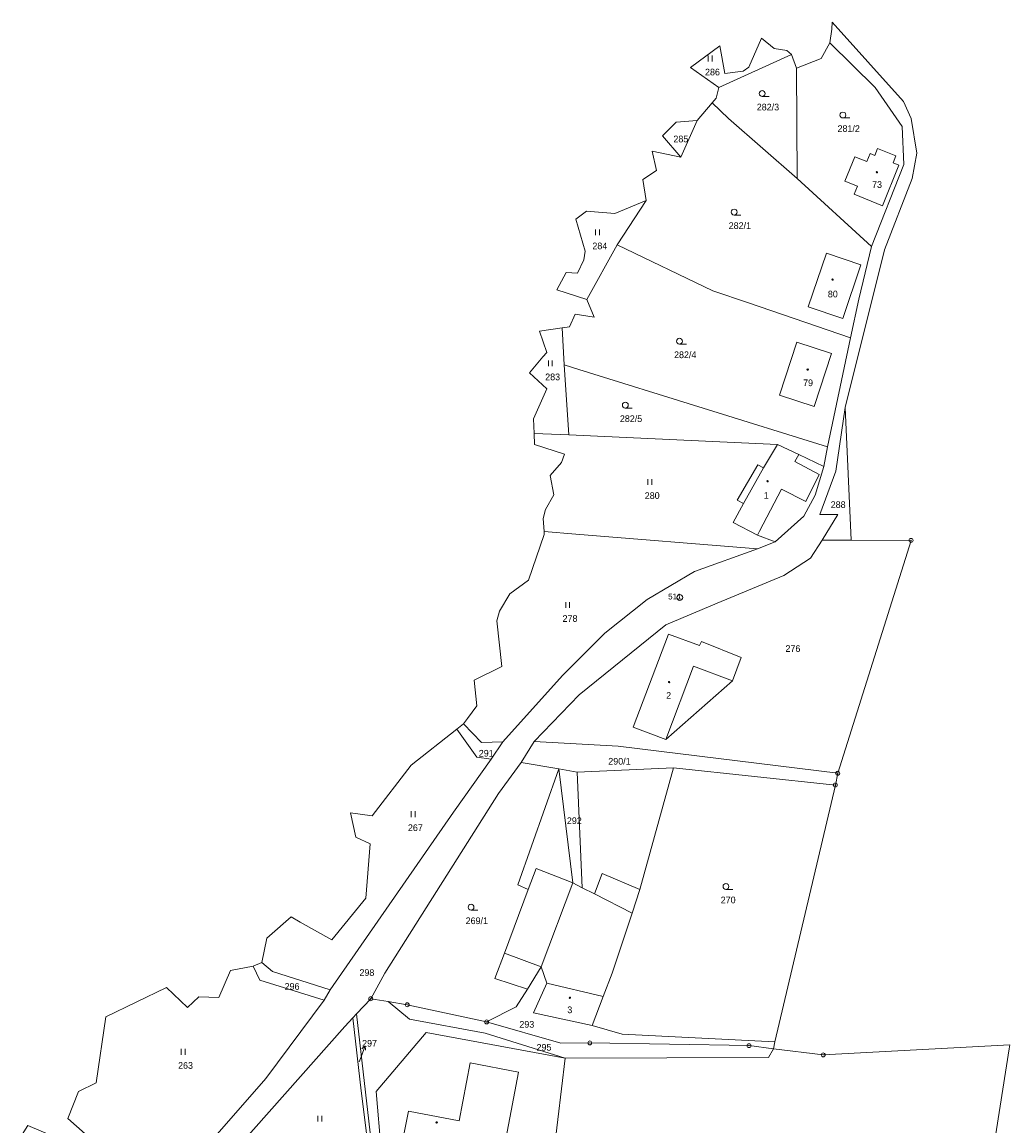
# Model space of a CAD drawing. Header units: metres. Extents: x -608979 to -607440, y -1002358 to -1001032.
# Tile 11 of 11: x -607913 to -607662, y -1001313 to -1001032. Entities that reach past the tile are written whole.
import ezdxf
from ezdxf.enums import TextEntityAlignment as Align

# ---------------------------------------------------------------- set-up
doc = ezdxf.new("R2010")
doc.units = ezdxf.units.M
for name, color, linetype in [('Hranice parcel', 7, 'Continuous'), ('Parcelní čísla', 7, 'Continuous'), ('Pop  PČ popisy', 7, 'Continuous'), ('Vnitřní kresba', 7, 'Continuous'), ('Značky bodu BP', 7, 'Continuous'), ('Značky budov', 7, 'Continuous'), ('Značky kultur', 7, 'Continuous')]:
    doc.layers.add(name, color=color, linetype=linetype)
doc.styles.add('dgn001', font='dgn001.shx')
doc.styles.add('dgn023', font='dgn023.shx')

# ---------------------------------------------------------------- blocks, each defined once
blk = doc.blocks.new('4.0214')
at = {"layer": 'Značky budov', "color": 7, "linetype": 'Continuous', "lineweight": 13}
blk.add_circle((-0.01, 0), 0.175, dxfattribs=at)
blk = doc.blocks.new('4.0218')
at = {"layer": 'Značky budov', "color": 7, "linetype": 'Continuous', "lineweight": 13}
blk.add_circle((-0.01, 0), 0.175, dxfattribs=at)
blk = doc.blocks.new('4.0221')
at = {"layer": 'Značky budov', "color": 7, "linetype": 'Continuous', "lineweight": 13}
blk.add_circle((-0.01, 0), 0.175, dxfattribs=at)
blk = doc.blocks.new('4.0222')
at = {"layer": 'Značky budov', "color": 7, "linetype": 'Continuous', "lineweight": 13}
blk.add_circle((-0.01, 0), 0.175, dxfattribs=at)
blk = doc.blocks.new('4.0228')
at = {"layer": 'Značky budov', "color": 7, "linetype": 'Continuous', "lineweight": 13}
blk.add_circle((-0.01, 0), 0.175, dxfattribs=at)
blk = doc.blocks.new('4.0233')
at = {"layer": 'Značky budov', "color": 7, "linetype": 'Continuous', "lineweight": 13}
blk.add_circle((-0.01, 0), 0.175, dxfattribs=at)
blk = doc.blocks.new('4.0240')
at = {"layer": 'Značky budov', "color": 7, "linetype": 'Continuous', "lineweight": 13}
blk.add_circle((-0.01, 0), 0.175, dxfattribs=at)
blk = doc.blocks.new('1029')
at = {"layer": 'Pop  PČ popisy', "color": 6, "linetype": 'Continuous', "lineweight": 0}
for p, q in [((0, 0), (1.07, 2.8)), ((1.07, 2.8), (0.25, 2.05)), ((1.07, 2.8), (1.18, 1.69))]:
    blk.add_line(p, q, dxfattribs=at)
blk = doc.blocks.new('3.064')
at = {"layer": 'Značky kultur', "color": 7, "linetype": 'Continuous', "lineweight": 13}
for p, q in [((-0.51, 0), (-0.51, 1.5)), ((0.49, 0), (0.49, 1.5))]:
    blk.add_line(p, q, dxfattribs=at)
blk = doc.blocks.new('3.042')
at = {"layer": 'Značky kultur', "color": 7, "linetype": 'Continuous', "lineweight": 13}
blk.add_line((0.01, 0), (1.76, 0), dxfattribs=at)
blk.add_circle((0.01, 0.75), 0.75, dxfattribs=at)
blk = doc.blocks.new('3.066')
at = {"layer": 'Značky kultur', "color": 7, "linetype": 'Continuous', "lineweight": 13}
for p, q in [((-0.51, 0), (-0.51, 1.5)), ((0.49, 0), (0.49, 1.5))]:
    blk.add_line(p, q, dxfattribs=at)
blk = doc.blocks.new('3.045')
at = {"layer": 'Značky kultur', "color": 7, "linetype": 'Continuous', "lineweight": 13}
blk.add_line((0.01, 0), (1.76, 0), dxfattribs=at)
blk.add_circle((0.01, 0.75), 0.75, dxfattribs=at)
blk = doc.blocks.new('3.0411')
at = {"layer": 'Značky kultur', "color": 7, "linetype": 'Continuous', "lineweight": 13}
blk.add_line((0.01, 0), (1.76, 0), dxfattribs=at)
blk.add_circle((0.01, 0.75), 0.75, dxfattribs=at)
blk = doc.blocks.new('3.0413')
at = {"layer": 'Značky kultur', "color": 7, "linetype": 'Continuous', "lineweight": 13}
blk.add_line((0.01, 0), (1.76, 0), dxfattribs=at)
blk.add_circle((0.01, 0.75), 0.75, dxfattribs=at)
blk = doc.blocks.new('3.0414')
at = {"layer": 'Značky kultur', "color": 7, "linetype": 'Continuous', "lineweight": 13}
blk.add_line((0.01, 0), (1.76, 0), dxfattribs=at)
blk.add_circle((0.01, 0.75), 0.75, dxfattribs=at)
blk = doc.blocks.new('3.0617')
at = {"layer": 'Značky kultur', "color": 7, "linetype": 'Continuous', "lineweight": 13}
for p, q in [((-0.51, 0), (-0.51, 1.5)), ((0.49, 0), (0.49, 1.5))]:
    blk.add_line(p, q, dxfattribs=at)
blk = doc.blocks.new('3.0622')
at = {"layer": 'Značky kultur', "color": 7, "linetype": 'Continuous', "lineweight": 13}
for p, q in [((-0.51, 0), (-0.51, 1.5)), ((0.49, 0), (0.49, 1.5))]:
    blk.add_line(p, q, dxfattribs=at)
blk = doc.blocks.new('3.0422')
at = {"layer": 'Značky kultur', "color": 7, "linetype": 'Continuous', "lineweight": 13}
blk.add_line((0.01, 0), (1.76, 0), dxfattribs=at)
blk.add_circle((0.01, 0.75), 0.75, dxfattribs=at)
blk = doc.blocks.new('3.0423')
at = {"layer": 'Značky kultur', "color": 7, "linetype": 'Continuous', "lineweight": 13}
blk.add_line((0.01, 0), (1.76, 0), dxfattribs=at)
blk.add_circle((0.01, 0.75), 0.75, dxfattribs=at)
blk = doc.blocks.new('3.0635')
at = {"layer": 'Značky kultur', "color": 7, "linetype": 'Continuous', "lineweight": 13}
for p, q in [((-0.51, 0), (-0.51, 1.5)), ((0.49, 0), (0.49, 1.5))]:
    blk.add_line(p, q, dxfattribs=at)
blk = doc.blocks.new('3.0640')
at = {"layer": 'Značky kultur', "color": 7, "linetype": 'Continuous', "lineweight": 13}
for p, q in [((-0.51, 0), (-0.51, 1.5)), ((0.49, 0), (0.49, 1.5))]:
    blk.add_line(p, q, dxfattribs=at)
blk = doc.blocks.new('3.0644')
at = {"layer": 'Značky kultur', "color": 7, "linetype": 'Continuous', "lineweight": 13}
for p, q in [((-0.51, 0), (-0.51, 1.5)), ((0.49, 0), (0.49, 1.5))]:
    blk.add_line(p, q, dxfattribs=at)
blk = doc.blocks.new('3.0645')
at = {"layer": 'Značky kultur', "color": 7, "linetype": 'Continuous', "lineweight": 13}
for p, q in [((-0.51, 0), (-0.51, 1.5)), ((0.49, 0), (0.49, 1.5))]:
    blk.add_line(p, q, dxfattribs=at)
blk = doc.blocks.new('1.0110')
at = {"layer": 'Značky bodu BP', "color": 3, "linetype": 'Continuous', "lineweight": 13}
for radius in [0.75, 0.03]:
    blk.add_circle((0, 0), radius, dxfattribs=at)
blk = doc.blocks.new('1.0547')
at = {"layer": 'Značky bodu BP', "color": 3, "linetype": 'Continuous', "lineweight": 13}
for radius in [0.5, 0.0303]:
    blk.add_circle((0, 0), radius, dxfattribs=at)
blk = doc.blocks.new('1.0550')
at = {"layer": 'Značky bodu BP', "color": 3, "linetype": 'Continuous', "lineweight": 13}
for radius in [0.5, 0.0303]:
    blk.add_circle((0, 0), radius, dxfattribs=at)
blk = doc.blocks.new('1.0557')
at = {"layer": 'Značky bodu BP', "color": 3, "linetype": 'Continuous', "lineweight": 13}
for radius in [0.5, 0.0303]:
    blk.add_circle((0, 0), radius, dxfattribs=at)
blk = doc.blocks.new('1.0563')
at = {"layer": 'Značky bodu BP', "color": 3, "linetype": 'Continuous', "lineweight": 13}
for radius in [0.5, 0.0303]:
    blk.add_circle((0, 0), radius, dxfattribs=at)
blk = doc.blocks.new('1.0564')
at = {"layer": 'Značky bodu BP', "color": 3, "linetype": 'Continuous', "lineweight": 13}
for radius in [0.5, 0.0303]:
    blk.add_circle((0, 0), radius, dxfattribs=at)
blk = doc.blocks.new('1.0570')
at = {"layer": 'Značky bodu BP', "color": 3, "linetype": 'Continuous', "lineweight": 13}
for radius in [0.5, 0.0303]:
    blk.add_circle((0, 0), radius, dxfattribs=at)
blk = doc.blocks.new('1.0580')
at = {"layer": 'Značky bodu BP', "color": 3, "linetype": 'Continuous', "lineweight": 13}
for radius in [0.5, 0.0303]:
    blk.add_circle((0, 0), radius, dxfattribs=at)
blk = doc.blocks.new('1.05105')
at = {"layer": 'Značky bodu BP', "color": 3, "linetype": 'Continuous', "lineweight": 13}
for radius in [0.5, 0.0303]:
    blk.add_circle((0, 0), radius, dxfattribs=at)
blk = doc.blocks.new('1.05106')
at = {"layer": 'Značky bodu BP', "color": 3, "linetype": 'Continuous', "lineweight": 13}
for radius in [0.5, 0.0303]:
    blk.add_circle((0, 0), radius, dxfattribs=at)

msp = doc.modelspace()

# ---------------------------------------------------------------- linework, layer by layer
at = {"layer": 'Hranice parcel', "color": 1, "linetype": 'Continuous', "lineweight": 13}
for p, q in [((-607707.03, -1001032.28), (-607707.13, -1001034.07)), ((-607707.13, -1001034.07), (-607707.66, -1001037.6)), ((-607716.15, -1001044.05), (-607717.46, -1001040.54)), ((-607737.64, -1001052.87), (-607741.42, -1001057.36)), ((-607702.23, -1001164.26), (-607703.72, -1001130.48)), ((-607780.46, -1001162.02), (-607780.42, -1001162.75)), ((-607686.98, -1001164.28), (-607702.23, -1001164.26)), ((-607800.98, -1001211.05), (-607802.7, -1001212.41)), ((-607852.35, -1001271.81), (-607854.56, -1001272.75))]:
    msp.add_line(p, q, dxfattribs=at)
at = {"layer": 'Hranice parcel', "color": 3, "linetype": 'Continuous', "lineweight": 13}
for p, q in [((-607717.46, -1001040.54), (-607735.9, -1001048.94)), ((-607716.15, -1001044.05), (-607715.95, -1001072.09)), ((-607741.42, -1001057.36), (-607745.6, -1001066.69)), ((-607715.95, -1001072.09), (-607697.05, -1001089.47)), ((-607754.42, -1001077.68), (-607761.88, -1001089.05)), ((-607761.88, -1001089.05), (-607769.55, -1001102.96)), ((-607775.83, -1001110.16), (-607775.34, -1001119.57)), ((-607708.25, -1001140.42), (-607702.41, -1001112.67)), ((-607775.34, -1001119.57), (-607774.19, -1001137.43)), ((-607774.19, -1001137.43), (-607782.99, -1001137.03)), ((-607721.03, -1001139.84), (-607774.19, -1001137.43)), ((-607709.19, -1001145.45), (-607708.25, -1001140.42)), ((-607726.05, -1001166.4), (-607721.62, -1001164.65)), ((-607702.23, -1001164.26), (-607709.64, -1001164.26)), ((-607705.65, -1001223.6), (-607686.98, -1001164.28)), ((-607793.93, -1001219.97), (-607790.93, -1001215.62)), ((-607782.99, -1001215.48), (-607786.32, -1001220.82)), ((-607776.67, -1001222.47), (-607786.32, -1001220.82)), ((-607776.67, -1001222.47), (-607772.03, -1001223.36)), ((-607747.52, -1001222.25), (-607772.03, -1001223.36)), ((-607706.26, -1001226.59), (-607747.52, -1001222.25)), ((-607706.26, -1001226.59), (-607705.65, -1001223.6)), ((-607721.65, -1001291.99), (-607706.26, -1001226.59)), ((-607836.46, -1001281.37), (-607834.95, -1001278.76)), ((-607824.61, -1001281.03), (-607828.28, -1001284.86)), ((-607820.18, -1001281.72), (-607824.61, -1001281.03)), ((-607828.28, -1001284.86), (-607829.18, -1001285.85)), ((-607828.28, -1001284.86), (-607822.35, -1001336.03)), ((-607722.05, -1001293.82), (-607721.65, -1001291.99)), ((-607780.49, -1001341.52), (-607775.11, -1001296.2))]:
    msp.add_line(p, q, dxfattribs=at)
at = {"layer": 'Hranice parcel', "color": 1, "linetype": 'Continuous', "lineweight": 13, "flags": 128}
for points in [[(-607703.72, -1001130.48), (-607693.73, -1001090.28), (-607686.73, -1001072.11), (-607685.51, -1001065.68), (-607686.92, -1001056.88), (-607688.91, -1001052.53), (-607707.03, -1001032.28)], [(-607717.46, -1001040.54), (-607718.6, -1001039.52), (-607721.87, -1001039.03), (-607725.05, -1001036.37), (-607728.28, -1001043.77), (-607729.71, -1001044.79), (-607734.41, -1001045.36), (-607735.71, -1001038.29), (-607743.19, -1001043.81), (-607735.9, -1001048.94)], [(-607707.66, -1001037.6), (-607709.9, -1001041.52), (-607716.15, -1001044.05)], [(-607735.9, -1001048.94), (-607736.6, -1001051.64), (-607737.64, -1001052.87)], [(-607741.42, -1001057.36), (-607746.77, -1001057.81), (-607750.3, -1001061.25), (-607745.6, -1001066.69)], [(-607745.6, -1001066.69), (-607752.95, -1001065.17), (-607751.81, -1001070.12), (-607755.32, -1001072.37), (-607754.42, -1001077.68)], [(-607754.42, -1001077.68), (-607762.47, -1001081.03), (-607769.62, -1001080.41), (-607772.37, -1001082.45), (-607770.02, -1001090.64), (-607770.35, -1001092.81), (-607771.94, -1001096.2), (-607774.84, -1001096.07), (-607777.17, -1001100.49), (-607769.55, -1001102.96)], [(-607769.55, -1001102.96), (-607767.72, -1001107.45), (-607772.53, -1001106.68)], [(-607772.53, -1001106.68), (-607773.96, -1001109.9), (-607775.83, -1001110.16)], [(-607775.83, -1001110.16), (-607781.64, -1001110.97), (-607779.76, -1001116.4), (-607780.76, -1001117.58), (-607784.16, -1001121.59), (-607779.72, -1001125.71), (-607783.15, -1001133.32), (-607782.99, -1001137.03)], [(-607782.99, -1001137.03), (-607782.87, -1001139.86), (-607775.26, -1001142.34), (-607776, -1001144.41), (-607778.9, -1001147.72), (-607778.01, -1001152.7), (-607780.13, -1001156.46), (-607780.66, -1001158.71), (-607780.46, -1001162.02)], [(-607780.42, -1001162.75), (-607784.42, -1001174.46), (-607789.16, -1001177.93), (-607791.81, -1001182.32), (-607792.5, -1001184.77), (-607791.24, -1001196.42), (-607798.3, -1001199.85)], [(-607798.3, -1001199.85), (-607797.55, -1001206.44), (-607799.96, -1001209.67), (-607800.98, -1001211.05)], [(-607802.7, -1001212.41), (-607814.29, -1001221.55), (-607824.28, -1001234.43), (-607829.75, -1001233.7), (-607828.44, -1001239.91), (-607824.77, -1001241.58)], [(-607824.77, -1001241.58), (-607825.89, -1001255.43), (-607834.55, -1001266.01), (-607842.57, -1001261.5)], [(-607842.57, -1001261.5), (-607844.9, -1001260.19), (-607850.42, -1001265.02)], [(-607850.42, -1001265.02), (-607851.04, -1001265.56), (-607852.35, -1001271.81)], [(-607854.56, -1001272.75), (-607860.31, -1001273.86), (-607863.34, -1001280.68), (-607868.44, -1001280.56), (-607871.3, -1001283.25), (-607876.62, -1001278.19), (-607892.1, -1001285.62), (-607894.58, -1001302.45), (-607899.03, -1001304.62), (-607901.81, -1001311.52), (-607897.39, -1001315.39), (-607898.95, -1001318.82), (-607911.99, -1001313.34), (-607913.43, -1001315.59)]]:
    msp.add_lwpolyline(points, dxfattribs=at)
at = {"layer": 'Hranice parcel', "color": 3, "linetype": 'Continuous', "lineweight": 13, "flags": 128}
for points in [[(-607697.05, -1001089.47), (-607688.85, -1001068.59), (-607689.22, -1001058.85), (-607696.08, -1001048.91), (-607707.66, -1001037.6)], [(-607715.95, -1001072.09), (-607733.49, -1001056.8), (-607737.64, -1001052.87)], [(-607698.2, -1001067.8), (-607701.3, -1001066.57), (-607703.88, -1001072.82), (-607700.64, -1001074.05), (-607701.49, -1001076.09)], [(-607701.49, -1001076.09), (-607694.27, -1001079.1), (-607690.06, -1001068.73), (-607691.54, -1001068.13), (-607690.83, -1001066.37), (-607695.5, -1001064.47), (-607696.22, -1001066.23), (-607697.37, -1001065.76), (-607698.2, -1001067.8)], [(-607761.88, -1001089.05), (-607737.49, -1001100.77), (-607728.38, -1001103.75), (-607702.41, -1001112.67)], [(-607702.41, -1001112.67), (-607700.27, -1001102.81), (-607697.05, -1001089.47)], [(-607713.16, -1001104.82), (-607704.37, -1001107.75), (-607699.75, -1001094.12), (-607708.55, -1001091.14), (-607713.16, -1001104.82)], [(-607716.05, -1001113.79), (-607720.45, -1001127.33), (-607711.66, -1001130.22), (-607707.25, -1001116.65), (-607716.05, -1001113.79)], [(-607775.34, -1001119.57), (-607771.57, -1001120.75), (-607708.25, -1001140.42)], [(-607703.72, -1001130.48), (-607706.18, -1001146.66), (-607710.24, -1001157.73), (-607705.61, -1001157.73), (-607709.64, -1001164.26)], [(-607721.03, -1001139.84), (-607724.59, -1001145.83), (-607726.04, -1001145.06), (-607731.26, -1001154.04), (-607729.69, -1001154.92), (-607732.32, -1001159.71), (-607726.1, -1001162.93), (-607721.62, -1001164.65)], [(-607709.19, -1001145.45), (-607715.58, -1001142.42), (-607721.03, -1001139.84)], [(-607721.62, -1001164.65), (-607714.28, -1001158.16), (-607711.36, -1001152.74), (-607709.19, -1001145.45)], [(-607726.05, -1001166.4), (-607772.39, -1001162.73), (-607780.46, -1001162.02)], [(-607709.64, -1001164.26), (-607712.6, -1001168.78), (-607719.37, -1001173.22), (-607736.37, -1001180.24), (-607749.43, -1001185.79), (-607771.48, -1001203.66), (-607782.99, -1001215.48)], [(-607790.93, -1001215.62), (-607775.79, -1001198.73), (-607764.95, -1001187.88), (-607754.23, -1001179.38), (-607742.16, -1001172.23), (-607726.05, -1001166.4)], [(-607732.43, -1001200.03), (-607730.23, -1001194.15), (-607740.38, -1001190.05), (-607740.9, -1001191.08), (-607748.79, -1001188.14), (-607757.79, -1001211.89), (-607749.43, -1001215.01), (-607732.43, -1001200.03)], [(-607793.93, -1001219.97), (-607797.62, -1001219.48), (-607802.7, -1001212.41)], [(-607800.98, -1001211.05), (-607796.44, -1001215.75), (-607790.93, -1001215.62)], [(-607782.99, -1001215.48), (-607761.56, -1001216.71), (-607705.65, -1001223.6)], [(-607834.95, -1001278.76), (-607803.54, -1001233.47), (-607793.93, -1001219.97)], [(-607786.32, -1001220.82), (-607792.05, -1001228.76), (-607821, -1001274.48), (-607824.61, -1001281.03)], [(-607776.67, -1001222.47), (-607787.11, -1001251.99), (-607784.48, -1001253.21), (-607790.54, -1001269.42), (-607792.99, -1001275.88), (-607784.69, -1001278.61)], [(-607772.03, -1001223.36), (-607770.75, -1001252.79), (-607773.14, -1001251.53), (-607776.67, -1001222.47)], [(-607768.21, -1001287.8), (-607765.44, -1001280.49), (-607763.09, -1001274.52), (-607758.03, -1001259.25), (-607756.03, -1001253.22), (-607747.52, -1001222.25)], [(-607852.35, -1001271.81), (-607849.61, -1001274.07), (-607834.95, -1001278.76)], [(-607836.46, -1001281.37), (-607852.84, -1001276.32), (-607854.56, -1001272.75)], [(-607784.69, -1001278.61), (-607781.16, -1001272.91), (-607779.75, -1001277.06), (-607783.13, -1001284.64), (-607768.21, -1001287.8)], [(-607795.09, -1001286.93), (-607787.53, -1001283.1), (-607784.69, -1001278.61)], [(-607872.67, -1001325.74), (-607851.36, -1001301.34), (-607836.46, -1001281.37)], [(-607775.11, -1001296.2), (-607795.47, -1001289.76), (-607814.71, -1001286.21), (-607820.18, -1001281.72)], [(-607820.18, -1001281.72), (-607815.32, -1001282.57), (-607795.09, -1001286.93)], [(-607829.18, -1001285.85), (-607831.2, -1001288.08), (-607865.79, -1001327.08)], [(-607824.21, -1001335.6), (-607824.97, -1001321.37), (-607827.06, -1001304.49), (-607829.18, -1001285.85)], [(-607795.09, -1001286.93), (-607776.22, -1001292.34), (-607768.8, -1001292.28), (-607728.25, -1001292.97), (-607722.05, -1001293.82)], [(-607768.21, -1001287.8), (-607760.53, -1001290.07), (-607721.65, -1001291.99)], [(-607722.05, -1001293.82), (-607723.28, -1001295.99), (-607775.11, -1001296.2)], [(-607671.92, -1001357), (-607661.97, -1001293.78), (-607661.79, -1001292.74), (-607709.35, -1001295.32), (-607722.05, -1001293.82)], [(-607790.84, -1001320.26), (-607789.17, -1001311.37), (-607786.94, -1001299.72), (-607799.3, -1001297.37), (-607802.09, -1001312.15), (-607815.01, -1001309.64), (-607816.35, -1001316.46)]]:
    msp.add_lwpolyline(points, dxfattribs=at)
at = {"layer": 'Pop  PČ popisy', "color": 6, "linetype": 'Continuous', "lineweight": 0}
msp.add_line((-607827.57, -1001297.09), (-607827.09, -1001295.85), dxfattribs=at)
at = {"layer": 'Vnitřní kresba', "color": 2, "linetype": 'Continuous', "lineweight": 0}
for p, q in [((-607716.55, -1001144.16), (-607715.58, -1001142.42)), ((-607710.35, -1001147.54), (-607716.55, -1001144.16)), ((-607729.69, -1001154.92), (-607724.59, -1001145.83)), ((-607713.81, -1001154.39), (-607710.35, -1001147.54)), ((-607725.57, -1001161.91), (-607720, -1001151.2)), ((-607720, -1001151.2), (-607713.81, -1001154.39)), ((-607726.1, -1001162.93), (-607725.57, -1001161.91)), ((-607749.43, -1001215.01), (-607742.4, -1001196.29)), ((-607742.4, -1001196.29), (-607732.43, -1001200.03)), ((-607782.47, -1001247.82), (-607784.48, -1001253.21)), ((-607773.14, -1001251.53), (-607782.47, -1001247.82)), ((-607765.64, -1001249.15), (-607767.61, -1001254.27)), ((-607765.64, -1001249.15), (-607756.03, -1001253.22)), ((-607781.16, -1001272.91), (-607773.14, -1001251.53)), ((-607767.61, -1001254.27), (-607770.75, -1001252.79)), ((-607767.61, -1001254.27), (-607758.03, -1001259.25)), ((-607790.54, -1001269.42), (-607781.16, -1001272.91)), ((-607779.75, -1001277.06), (-607765.44, -1001280.49)), ((-607810.52, -1001289.64), (-607823.25, -1001304.64)), ((-607775.11, -1001296.2), (-607810.52, -1001289.64)), ((-607823.25, -1001304.64), (-607820.43, -1001336.42))]:
    msp.add_line(p, q, dxfattribs=at)

# ---------------------------------------------------------------- block references
at = {"color": 7, "linetype": 'Continuous', "lineweight": 0}
for name, p in [('3.0617', (-607738.14, -1001042.31)), ('3.042', (-607724.91, -1001051.23)), ('3.0413', (-607704.34, -1001056.71)), ('4.0233', (-607695.67, -1001070.53)), ('3.045', (-607732.06, -1001081.42)), ('3.0645', (-607766.83, -1001086.59)), ('4.0214', (-607706.94, -1001097.85)), ('3.0411', (-607745.98, -1001114.32)), ('3.0644', (-607778.85, -1001119.95)), ('4.0222', (-607713.3, -1001120.79)), ('3.0414', (-607759.78, -1001130.59)), ('3.0635', (-607753.49, -1001150.18)), ('4.0228', (-607723.52, -1001149.21)), ('1.0570', (-607686.98, -1001164.28)), ('1.0110', (-607745.89, -1001178.83)), ('3.0640', (-607774.43, -1001181.49)), ('4.0240', (-607748.61, -1001200.37)), ('1.05106', (-607705.65, -1001223.6)), ('1.0580', (-607706.26, -1001226.59)), ('3.064', (-607813.82, -1001234.77)), ('3.0423', (-607734.14, -1001253.17)), ('3.0422', (-607799.07, -1001258.47)), ('1.0547', (-607824.61, -1001281.03)), ('4.0221', (-607773.85, -1001280.77)), ('1.0564', (-607815.32, -1001282.57)), ('1.0557', (-607795.09, -1001286.93)), ('1.0563', (-607768.8, -1001292.28)), ('3.066', (-607872.37, -1001295.32)), ('1029', (-607827.09, -1001295.85)), ('1.0550', (-607728.25, -1001292.97)), ('1.05105', (-607709.35, -1001295.32)), ('3.0622', (-607837.54, -1001312.33)), ('4.0218', (-607807.81, -1001312.51))]:
    msp.add_blockref(name, p, dxfattribs=at)

# ---------------------------------------------------------------- texts
at = {"layer": 'Parcelní čísla', "color": 4, "linetype": 'Continuous', "lineweight": 50, "style": 'dgn023'}
for s, p in [('286', (-607737.564003, -1001045.86)), ('282/3', (-607723.433005, -1001054.78)), ('281/2', (-607702.863005, -1001060.26)), ('285', (-607745.614003, -1001062.9)), ('282/1', (-607730.583005, -1001084.97)), ('284', (-607766.254003, -1001090.14)), ('282/4', (-607744.503005, -1001117.87)), ('283', (-607778.274003, -1001123.5)), ('282/5', (-607758.303005, -1001134.14)), ('280', (-607752.914003, -1001153.73)), ('288', (-607705.544003, -1001156.03)), ('278', (-607773.854003, -1001185.039)), ('276', (-607717.074003, -1001192.679)), ('291', (-607795.194003, -1001219.35)), ('290/1', (-607761.253005, -1001221.39)), ('292', (-607772.754, -1001236.539)), ('267', (-607813.244003, -1001238.32)), ('270', (-607733.564003, -1001256.72)), ('269/1', (-607797.593005, -1001262.02)), ('298', (-607825.594003, -1001275.21)), ('296', (-607844.654003, -1001278.74)), ('293', (-607784.854003, -1001288.4)), ('295', (-607780.484003, -1001294.25)), ('263', (-607871.794003, -1001298.87))]:
    msp.add_text(s, height=1.699998, dxfattribs=at).set_placement(p, align=Align.CENTER)
at = {"layer": 'Parcelní čísla', "color": 1, "linetype": 'Continuous', "lineweight": 50, "style": 'dgn023'}
for s, p in [('73', (-607695.642002, -1001074.5)), ('80', (-607706.912002, -1001102.4)), ('79', (-607713.212002, -1001125)), ('1', (-607723.880001, -1001153.7)), ('2', (-607748.720001, -1001204.63)), ('3', (-607773.910001, -1001284.7))]:
    msp.add_text(s, height=1.699998, dxfattribs=at).set_placement(p, align=Align.CENTER)
at = {"layer": 'Parcelní čísla', "color": 4, "linetype": 'Continuous', "lineweight": 50, "style": 'dgn023'}
msp.add_text('297', height=1.699998, dxfattribs=at).set_placement((-607826.81, -1001293.22))
at = {"layer": 'Značky bodu BP', "color": 3, "linetype": 'Continuous', "lineweight": 0, "style": 'dgn001'}
msp.add_text('511', height=1.499994, dxfattribs=at).set_placement((-607745.493018, -1001179.33), align=Align.RIGHT)

doc.saveas('drawing.dxf')
